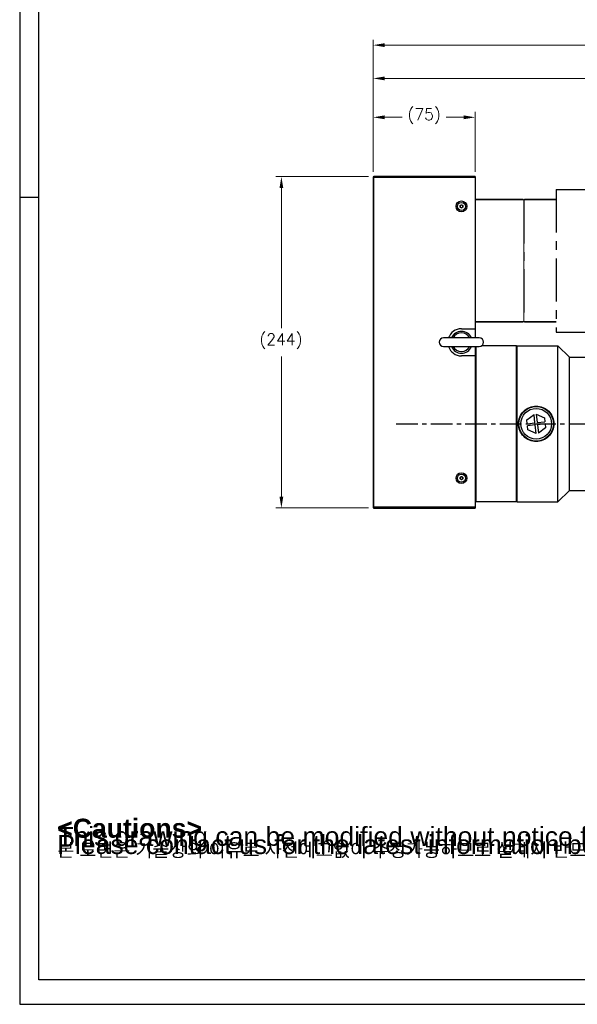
# Model space of a CAD drawing. Extents: x 22980 to 24665, y -3107 to -1919.
# Tile 1 of 19: x 22980 to 23390, y -3107 to -2382. Entities that reach past the tile are written whole.
import ezdxf

# ---------------------------------------------------------------- set-up
doc = ezdxf.new("R2010")
doc.units = 0
doc.header["$LTSCALE"] = 25.4
doc.linetypes.add('CENTER', pattern=[2, 1.25, -0.25, 0.25, -0.25])
doc.layers.get('0').update_dxf_attribs({"linetype": 'CONTINUOUS'})
doc.layers.get('Defpoints').update_dxf_attribs({"linetype": 'CONTINUOUS'})
for name, color, linetype in [('1', 1, 'CENTER'), ('ATA-CENTER', 133, 'CENTER'), ('ATA-TEXT', 7, 'CONTINUOUS')]:
    doc.layers.add(name, color=color, linetype=linetype)
for name, color, linetype, lineweight in [('2d ConnectionPoints', 7, 'CONTINUOUS', 50), ('AM_0', 7, 'CONTINUOUS', 50), ('AM_5_Dimension', 6, 'CONTINUOUS', 13), ('ATA-DIM', 252, 'CONTINUOUS', 25), ('외형선(ISO)', 7, 'CONTINUOUS', 35)]:
    doc.layers.add(name, color=color, linetype=linetype, lineweight=lineweight)
doc.styles.get("Standard").update_dxf_attribs({"font": 'simplex.shx'})
doc.styles.add('주 문자 (ISO)', font='arial.ttf')
doc.dimstyles.new('ata_A1', dxfattribs={"dimtxt": 4.2, "dimasz": 4.2, "dimexe": 2, "dimexo": 2, "dimgap": 2, "dimtad": 0, "dimtih": 1, "dimtoh": 1, "dimdec": 6, "dimdsep": 46, "dimtxsty": 'Standard', "dimcen": 0, "dimclrd": 252, "dimclre": 252, "dimclrt": 4, "dimadec": 6, "dimazin": 2, "dimtfac": 1, "dimtdec": 6, "dimtofl": 0, "dimtmove": 0, "dimatfit": 3, "dimfxl": 0, "dimtolj": 1, "dimtzin": 0, "dimlwd": 0, "dimlwe": 0, "dimarcsym": 0})

# ---------------------------------------------------------------- blocks, each defined once
blk = doc.blocks.new('*D19164')
at = {"layer": 'ATA-DIM', "color": 252, "lineweight": 0}
for p, q in [((23240.2, -2494.19), (23240.2, -2450.09)), ((23248.6, -2454.09), (23261.52, -2454.09)), ((23306.8, -2454.09), (23293.88, -2454.09)), ((23315.2, -2494.19), (23315.2, -2450.09))]:
    blk.add_line(p, q, dxfattribs=at)
at = {"layer": 'ATA-DIM', "color": 252}
for points in [[(23248.6, -2452.69), (23248.6, -2455.49), (23240.2, -2454.09)], [(23306.8, -2455.49), (23306.8, -2452.69), (23315.2, -2454.09)]]:
    blk.add_solid(points, dxfattribs=at)
at = {"layer": 'Defpoints', "color": 0}
for p in [(23315.2, -2454.09), (23240.2, -2498.19), (23315.2, -2498.19)]:
    blk.add_point(p, dxfattribs=at)
at = {"layer": 'ATA-DIM', "color": 4, "ltscale": 0.2, "insert": (23265.52, -2447.7), "char_height": 8.4, "attachment_point": 1}
blk.add_mtext('\\A1;(75)', dxfattribs=at)
blk = doc.blocks.new('DDHW')
for p, q in [((20483.62, 4957.94), (20483.62, 4962.6)), ((20483.62, 4962.6), (20483.62, 4957.94)), ((20483.62, 4957.94), (20483.62, 4867.25)), ((20483.62, 4946.35), (20483.62, 4957.94)), ((20483.62, 4867.25), (20483.62, 4936.85)), ((20483.62, 4862.6), (20483.62, 4867.25)), ((20483.62, 4867.25), (20483.62, 4862.6)), ((20381.82, 4862.6), (20381.82, 4855.75))]:
    blk.add_line(p, q)
at = {"color": 7, "linetype": 'Continuous'}
blk.add_line((20483.62, 4962.6), (20483.62, 4862.6), dxfattribs=at)
at = {"ltscale": 0.2}
blk.add_line((20381.82, 4957.6), (20381.82, 4867.6), dxfattribs=at)
at = {"layer": '1', "color": 0}
for p, q in [((20441.62, 4965.1), (20483.12, 4965.1)), ((20441.62, 4965.1), (20441.62, 4860.1)), ((20483.62, 4964.6), (20483.62, 4860.6)), ((20417.82, 4957.1), (20417.82, 4868.1)), ((20441.62, 4860.1), (20483.12, 4860.1))]:
    blk.add_line(p, q, dxfattribs=at)
at = {"layer": '2d ConnectionPoints'}
blk.add_point((20483.62, 4912.6), dxfattribs=at)
at = {"layer": 'AM_0'}
blk.add_line((20483.62, 4962.9), (20483.62, 4862.3), dxfattribs=at)
at = {"layer": 'AM_5_Dimension', "color": 0}
for p, q in [((20483.62, 4964.6), (20483.12, 4965.1)), ((20483.62, 4860.6), (20483.12, 4860.1))]:
    blk.add_line(p, q, dxfattribs=at)
at = {"layer": 'AM_5_Dimension', "color": 0, "ltscale": 0.5}
blk.add_line((20417.82, 4957.1), (20417.82, 4868.1), dxfattribs=at)
at = {"layer": '외형선(ISO)'}
for p, q in [((20381.82, 4957.6), (20417.32, 4957.6)), ((20417.82, 4957.1), (20417.32, 4957.6)), ((20417.82, 4957.1), (20418.32, 4957.6)), ((20417.82, 4957.1), (20418.32, 4957.6)), ((20441.62, 4957.6), (20418.32, 4957.6)), ((20381.82, 4867.6), (20417.32, 4867.6)), ((20417.82, 4868.1), (20417.32, 4867.6)), ((20417.82, 4868.1), (20418.32, 4867.6)), ((20417.82, 4868.1), (20418.32, 4867.6)), ((20441.62, 4867.6), (20418.32, 4867.6))]:
    blk.add_line(p, q, dxfattribs=at)
blk = doc.blocks.new('*D19171')
at = {"layer": 'ATA-DIM', "color": 252, "lineweight": 0}
for p, q in [((23236.7, -2497.69), (23168.7, -2497.69)), ((23172.7, -2506.09), (23172.7, -2609.31)), ((23172.7, -2733.29), (23172.7, -2630.08)), ((23236.7, -2741.69), (23168.7, -2741.69))]:
    blk.add_line(p, q, dxfattribs=at)
at = {"layer": 'ATA-DIM', "color": 252}
for points in [[(23174.1, -2506.09), (23171.3, -2506.09), (23172.7, -2497.69)], [(23171.3, -2733.29), (23174.1, -2733.29), (23172.7, -2741.69)]]:
    blk.add_solid(points, dxfattribs=at)
at = {"layer": 'Defpoints', "color": 0}
for p in [(23240.7, -2497.69), (23172.7, -2741.69), (23240.7, -2741.69)]:
    blk.add_point(p, dxfattribs=at)
at = {"layer": 'ATA-DIM', "color": 4, "ltscale": 0.2, "insert": (23156.53, -2613.31), "char_height": 8.4, "attachment_point": 1}
blk.add_mtext('\\A1;(244)', dxfattribs=at)
blk = doc.blocks.new('*D19173')
at = {"layer": 'ATA-DIM', "color": 252, "lineweight": 0}
for p, q in [((23240.2, -2494.19), (23240.2, -2421.45)), ((23248.6, -2425.45), (23409.55, -2425.45)), ((23612.1, -2425.45), (23451.15, -2425.45)), ((23620.5, -2518.99), (23620.5, -2421.45))]:
    blk.add_line(p, q, dxfattribs=at)
at = {"layer": 'ATA-DIM', "color": 252}
for points in [[(23248.6, -2424.05), (23248.6, -2426.85), (23240.2, -2425.45)], [(23612.1, -2426.85), (23612.1, -2424.05), (23620.5, -2425.45)]]:
    blk.add_solid(points, dxfattribs=at)
at = {"layer": 'Defpoints', "color": 0}
for p in [(23620.5, -2425.45), (23240.2, -2498.19), (23620.5, -2522.99)]:
    blk.add_point(p, dxfattribs=at)
at = {"layer": 'ATA-DIM', "color": 4, "ltscale": 0.2, "insert": (23430.35, -2425.45), "char_height": 8.4, "attachment_point": 5}
blk.add_mtext('\\A1;380.3', dxfattribs=at)
blk = doc.blocks.new('*D19165')
at = {"layer": 'ATA-DIM', "color": 252, "lineweight": 0}
for p, q in [((23240.2, -2494.19), (23240.2, -2396.95)), ((23753.2, -2618.19), (23753.2, -2396.95)), ((23248.6, -2400.95), (23571.24, -2400.95)), ((23744.8, -2400.95), (23622.16, -2400.95))]:
    blk.add_line(p, q, dxfattribs=at)
at = {"layer": 'ATA-DIM', "color": 252}
for points in [[(23248.6, -2399.55), (23248.6, -2402.35), (23240.2, -2400.95)], [(23744.8, -2402.35), (23744.8, -2399.55), (23753.2, -2400.95)]]:
    blk.add_solid(points, dxfattribs=at)
at = {"layer": 'Defpoints', "color": 0}
for p in [(23753.2, -2400.95), (23240.2, -2498.19), (23753.2, -2622.19)]:
    blk.add_point(p, dxfattribs=at)
at = {"layer": 'ATA-DIM', "color": 4, "ltscale": 0.2, "insert": (23575.24, -2396.75), "char_height": 8.4, "attachment_point": 1}
blk.add_mtext('\\A1;   513', dxfattribs=at)
blk = doc.blocks.new('ata-Border-A1-002')
at = {"color": 253, "ltscale": 0.5}
for p, q in [((0, 594), (0, 0)), ((7, 297), (0, 297)), ((0, 0), (841, 0))]:
    blk.add_line(p, q, dxfattribs=at)
at = {"ltscale": 0.5}
blk.add_line((7, 9), (7, 585), dxfattribs=at)
blk.add_line((834, 9), (7, 9))

msp = doc.modelspace()

# ---------------------------------------------------------------- linework, layer by layer
for p, q in [((23240.6990769, -2498.1942779), (23240.1990769, -2498.1942779)), ((23240.1990769, -2498.1942779), (23240.1990769, -2741.1942779)), ((23315.1990769, -2497.6942779), (23240.6990769, -2497.6942779)), ((23240.6990769, -2497.6942779), (23240.6990769, -2498.1942779)), ((23240.6990769, -2498.1942779), (23315.1990769, -2498.1942779)), ((23240.6990769, -2741.1942779), (23240.6990769, -2498.1942779)), ((23315.1990769, -2497.6942779), (23315.1990769, -2498.1942779)), ((23315.1990769, -2498.1942779), (23315.1990769, -2609.6942779)), ((23304.1990769, -2519.1169276), (23305.1990769, -2518.5395774)), ((23304.1990769, -2520.2716282), (23304.1990769, -2519.1169276)), ((23305.1990769, -2520.8489784), (23304.1990769, -2520.2716282)), ((23305.1990769, -2518.5395774), (23306.1990769, -2519.1169276)), ((23306.1990769, -2520.2716282), (23305.1990769, -2520.8489784)), ((23306.1990769, -2519.1169276), (23306.1990769, -2520.2716282)), ((23318.3490769, -2616.5442779), (23292.0490769, -2616.5442779)), ((23305.1990769, -2609.6942779), (23315.1990769, -2609.6942779)), ((23315.1990769, -2609.6942779), (23315.1990769, -2616.5442779)), ((23292.0490769, -2622.8442779), (23318.3490769, -2622.8442779)), ((23315.1990769, -2622.8442779), (23315.1990769, -2629.6942779)), ((23315.6990769, -2622.8442779), (23315.6990769, -2737.1942779)), ((23345.6990769, -2622.1942779), (23320.2654537, -2622.1942779)), ((23346.1990769, -2622.6942779), (23345.6990769, -2622.1942779)), ((23345.6990769, -2737.1942779), (23345.6990769, -2622.1942779)), ((23346.1990769, -2622.1942779), (23376.1990769, -2622.1942779)), ((23346.1990769, -2737.1942779), (23346.1990769, -2622.1942779)), ((23384.6990769, -2630.6942779), (23376.1990769, -2622.1942779)), ((23376.1990769, -2737.1942779), (23376.1990769, -2622.1942779)), ((23315.1990769, -2629.6942779), (23305.1990769, -2629.6942779)), ((23315.1990769, -2629.6942779), (23315.1990769, -2741.1942779)), ((23384.6990769, -2630.6942779), (23396.1990769, -2630.6942779)), ((23384.6990769, -2728.6942779), (23384.6990769, -2630.6942779)), ((23353.3152339, -2676.703285), (23358.6050069, -2672.7868707)), ((23359.3134687, -2678.9902196), (23358.6050069, -2672.7868707)), ((23360.1946735, -2672.6053207), (23366.2312743, -2675.2281914)), ((23360.1946735, -2672.6053207), (23360.9031352, -2678.8086697)), ((23353.6502817, -2679.6369914), (23353.3152339, -2676.703285)), ((23353.6502817, -2679.6369914), (23359.3134687, -2678.9902196)), ((23359.4950186, -2680.5798861), (23353.8318317, -2681.2266579)), ((23354.1668795, -2684.1603644), (23353.8318317, -2681.2266579)), ((23360.2034803, -2686.7832351), (23359.4950186, -2680.5798861)), ((23360.9031352, -2678.8086697), (23366.5663221, -2678.1618979)), ((23366.7478721, -2679.7515644), (23361.0846851, -2680.3983362)), ((23361.0846851, -2680.3983362), (23361.7931468, -2686.6016851)), ((23366.2312743, -2675.2281914), (23366.5663221, -2678.1618979)), ((23366.7478721, -2679.7515644), (23367.0829199, -2682.6852708)), ((23360.2034803, -2686.7832351), (23354.1668795, -2684.1603644)), ((23367.0829199, -2682.6852708), (23361.7931468, -2686.6016851)), ((23304.1990769, -2719.1169276), (23305.1990769, -2718.5395774)), ((23304.1990769, -2720.2716282), (23304.1990769, -2719.1169276)), ((23305.1990769, -2720.8489784), (23304.1990769, -2720.2716282)), ((23305.1990769, -2718.5395774), (23306.1990769, -2719.1169276)), ((23306.1990769, -2720.2716282), (23305.1990769, -2720.8489784)), ((23306.1990769, -2719.1169276), (23306.1990769, -2720.2716282)), ((23384.6990769, -2728.6942779), (23376.1990769, -2737.1942779)), ((23384.6990769, -2728.6942779), (23396.1990769, -2728.6942779)), ((23315.1990769, -2736.6942779), (23315.6990769, -2737.1942779)), ((23345.6990769, -2737.1942779), (23315.6990769, -2737.1942779)), ((23346.1990769, -2736.6942779), (23345.6990769, -2737.1942779)), ((23346.1990769, -2737.1942779), (23376.1990769, -2737.1942779)), ((23240.1990769, -2741.1942779), (23240.6990769, -2741.1942779)), ((23315.1990769, -2741.1942779), (23240.6990769, -2741.1942779)), ((23240.6990769, -2741.1942779), (23240.6990769, -2741.6942779)), ((23240.6990769, -2741.6942779), (23315.1990769, -2741.6942779)), ((23315.1990769, -2741.1942779), (23315.1990769, -2741.6942779))]:
    msp.add_line(p, q)
for centre, radius in [((23305.1990769, -2519.6942779), 4), ((23305.1990769, -2519.6942779), 3), ((23360.1990769, -2679.6942779), 12.7), ((23360.1990769, -2679.6942779), 11.325189), ((23305.1990769, -2719.6942779), 4), ((23305.1990769, -2719.6942779), 3)]:
    msp.add_circle(centre, radius)
for centre, radius, start, end in [((23240.6990769, -2498.1942779), 0.5, 90, 180), ((23305.1990769, -2519.6942779), 1, 120, 180), ((23305.1990769, -2519.6942779), 1, 180, 240), ((23305.1990769, -2519.6942779), 1, 60, 120), ((23305.1990769, -2519.6942779), 1, 240, 300), ((23305.1990769, -2519.6942779), 1, 0, 60), ((23305.1990769, -2519.6942779), 1, 300, 0), ((23292.0490769, -2619.6942779), 3.15, 90, 270), ((23305.1990769, -2619.6942779), 10, 90, 161.6391862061), ((23305.1990769, -2619.6942779), 8, 23.1880375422, 156.8119624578), ((23305.1990769, -2619.6942779), 6.88914, 27.2092425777, 152.7907574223), ((23318.3490769, -2619.6942779), 3.15, 270, 90), ((23305.1990769, -2619.6942779), 10, 198.3608137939, 270), ((23305.1990769, -2619.6942779), 8, 203.1880375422, 336.8119624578), ((23305.1990769, -2619.6942779), 6.88914, 207.2092425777, 332.7907574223), ((23305.1990769, -2719.6942779), 1, 120, 180), ((23305.1990769, -2719.6942779), 1, 180, 240), ((23305.1990769, -2719.6942779), 1, 60, 120), ((23305.1990769, -2719.6942779), 1, 240, 300), ((23305.1990769, -2719.6942779), 1, 0, 60), ((23305.1990769, -2719.6942779), 1, 300, 0), ((23240.6990769, -2741.1942779), 0.5, 180, 270)]:
    msp.add_arc(centre, radius, start, end)
for points, knots in [([(23347.1990769, -2679.6942779), (23347.1990769, -2678.0559308), (23347.5276575, -2676.3122014), (23348.8561353, -2673.1108907), (23349.8557247, -2671.6528538), (23352.1577593, -2669.3508192), (23353.6157514, -2668.3513131), (23356.8169049, -2667.0228958), (23358.5605782, -2666.6942779), (23361.8375756, -2666.6942779), (23363.5812489, -2667.0228958), (23366.7824024, -2668.3513131), (23368.2403945, -2669.3508192), (23370.5424291, -2671.6528538), (23371.5420185, -2673.1108907), (23372.8704963, -2676.3122014), (23373.1990769, -2678.0559308), (23373.1990769, -2679.6942779)], [1.9661074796, 1.9661074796, 1.9661074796, 1.9661074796, 2.4576116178, 2.4576116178, 2.949115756, 2.949115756, 3.4406653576, 3.4406653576, 3.9322149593, 3.9322149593, 4.4237645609, 4.4237645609, 4.9153141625, 4.9153141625, 5.4068183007, 5.4068183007, 5.8983224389, 5.8983224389, 5.8983224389, 5.8983224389]), ([(23373.1990769, -2679.6942779), (23373.1990769, -2681.332625), (23372.8704963, -2683.0763544), (23371.5420185, -2686.2776651), (23370.5424291, -2687.735702), (23368.2403945, -2690.0377366), (23366.7824024, -2691.0372427), (23363.5812489, -2692.36566), (23361.8375756, -2692.6942779), (23360.1990769, -2692.6942779), (23358.5605782, -2692.6942779), (23356.8169049, -2692.36566), (23353.6157514, -2691.0372427), (23352.1577593, -2690.0377366), (23349.8557247, -2687.735702), (23348.8561353, -2686.2776651), (23347.5276575, -2683.0763544), (23347.1990769, -2681.332625), (23347.1990769, -2679.6942779)], [5.8983224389, 5.8983224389, 5.8983224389, 5.8983224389, 6.3898265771, 6.3898265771, 6.8813307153, 6.8813307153, 7.3728803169, 7.3728803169, 7.8644299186, 7.8644299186, 7.8644299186, 8.3559795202, 8.3559795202, 8.8475291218, 8.8475291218, 9.33903326, 9.33903326, 9.8305373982, 9.8305373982, 9.8305373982, 9.8305373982])]:
    msp.add_open_spline(points, degree=3, knots=knots)
at = {"layer": 'ATA-CENTER', "ltscale": 0.5}
msp.add_line((23257.2554487, -2679.6942779), (24008.3337243, -2679.6942779), dxfattribs=at)

# ---------------------------------------------------------------- block references
at = {"xscale": 2, "yscale": 2, "zscale": 2}
msp.add_blockref('ata-Border-A1-002', (22980.1379207, -3107.0416953), dxfattribs=at)
msp.add_blockref('ata-Border-A1-002', (22980.1379207, -3107.0416953), dxfattribs=at)
at = {"ltscale": 0.2}
msp.add_blockref('DDHW', (2933.3746572, -7472.2926491), dxfattribs=at)

# ---------------------------------------------------------------- texts
at = {"layer": 'ATA-TEXT', "color": 7, "attachment_point": 1, "style": '주 문자 (ISO)'}
for s, insert, char_height, line_spacing_factor in [('{\\fArial|b1|i0|c129|p34;\\H3.42860x;\\L<ATA SERVO PRESS>SERVO PRESS>}\\P{\\fArial|b0|i0|c129|p34;\\H2.57145x;MODEL : OACIS-}{\\fArial|b0|i0|c0|p34;\\H2.57145x;P015-}{\\fArial|b0|i0|c129|p34;\\H2.57145x;200-290-A}{\\fArial|b0|i0|c0|p34;\\H2.57145x;6V400}\\P{\\fArial|b0|i0|c129|p34;\\H2.57145x;MAX LOAD : ±}{\\fArial|b0|i0|c0|p34;\\H2.57145x;15}{\\fArial|b0|i0|c129|p34;\\H2.57145x; kN}\\P{\\fArial|b0|i0|c129|p34;\\H2.57145x;TRAVEL : 200 mm}\\P{\\fArial|b0|i0|c129|p34;\\H2.57145x;MAX SPEED : 290 mm/s}\\P{\\fArial|b0|i0|c129|p34;\\H1.71439x;□ Max allowable tooling weight is 1% of full capacity.}\\P{\\fArial|b0|i0|c129|p34;\\H1.71439x;□ Position Repeatability  }{\\fArial|b0|i0|c129|p34;\\H1.71439x;<}{\\fArial|b0|i0|c129|p34;\\H1.71439x; 0.01 mm}\\P{\\fArial|b0|i0|c129|p34;\\H1.71439x;□ Load Linearity }{\\fArial|b0|i0|c129|p34;\\H1.71439x;<}{\\fArial|b0|i0|c129|p34;\\H1.71439x; 0.5 % of Full Capa}\\P{\\fArial|b0|i0|c129|p34;\\H1.71439x;□ Load Accuracy }{\\fArial|b0|i0|c129|p34;\\H1.71439x;<}{\\fArial|b0|i0|c129|p34;\\H1.71439x; 1 %  of Full Capa}', (23019.8808977, -1964.7367732), 7, 1.151952), ('{\\fArial|b1|i0|c129|p34;\\H2.00000x;<Cautions> }\\P{\\fArial|b0|i0|c129|p34;\\H2.00000x;This drawing can be modified without notice for technical improvement,}\\P{\\fArial|b0|i0|c129|p34;\\H2.00000x;Please contact us for the latest information before design.}\\P{\\fGulim|b0|i0|c129|p50;\\H1.42857x;본 도면은 기술상의 이유로 사전예고없이 수정가능하므로 설계시 반드시 폐사에 문의하시기 바랍니다}{\\fArial|b0|i0|c129|p34;\\H1.42857x;.}', (23007.7844046, -2970.406178), 6.9999998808, 0.257143)]:
    msp.add_mtext(s, dxfattribs=dict(at, insert=insert, char_height=char_height, line_spacing_factor=line_spacing_factor))

# ---------------------------------------------------------------- dimensions: what is measured, and where the dimension line sits
at = {"layer": 'ATA-DIM'}
for base, p1, p2, angle, text, override, picture, middle in [((23753.1990769, -2400.9473844), (23240.1990769, -2498.1942779), (23753.1990769, -2622.1942779), 180, '   <>', {"dimscale": 2, "dimdec": 3, "dimpost": '', "dimtol": 0, "dimlim": 0, "dimtp": 0, "dimtm": 0, "dimtfac": 0.857143, "dimtdec": 2, "dimtolj": 1, "dimtzin": 0}, '*D19165', (23596.6990769, -2400.9473844)), ((23315.1990769, -2454.0876221), (23240.1990769, -2498.1942779), (23315.1990769, -2498.1942779), 180, '(<>)', {"dimscale": 2, "dimdec": 3, "dimtfac": 0.857143, "dimtdec": 2}, '*D19164', (23277.6990769, -2454.0876221)), ((23172.6990769, -2741.6942779), (23240.6990769, -2497.6942779), (23240.6990769, -2741.6942779), 90, '(<>)', {"dimscale": 2, "dimdec": 3, "dimtol": 0, "dimlim": 0, "dimtp": 0, "dimtm": 0, "dimtfac": 0.857143, "dimtdec": 2, "dimtolj": 1, "dimtzin": 0}, '*D19171', (23172.6990769, -2619.6942779))]:
    dim = msp.add_linear_dim(base=base, p1=p1, p2=p2, angle=angle, text=text, dimstyle='ata_A1', override=override, dxfattribs=at)
    dim.commit()
    dim.dimension.update_dxf_attribs({"geometry": picture, "text_midpoint": middle, "dimtype": 160})
dim = msp.add_linear_dim(base=(23620.4990774, -2425.4495099), p1=(23240.1990769, -2498.1942779), p2=(23620.4990774, -2522.9878752), dimstyle='ata_A1', override={"dimscale": 2, "dimdec": 3, "dimtfac": 0.857143, "dimtdec": 2, "dimtfill": 0}, dxfattribs=at)
dim.commit()
dim.dimension.update_dxf_attribs({"geometry": '*D19173', "text_midpoint": (23430.3490771, -2425.4495099)})

doc.saveas('drawing.dxf')
